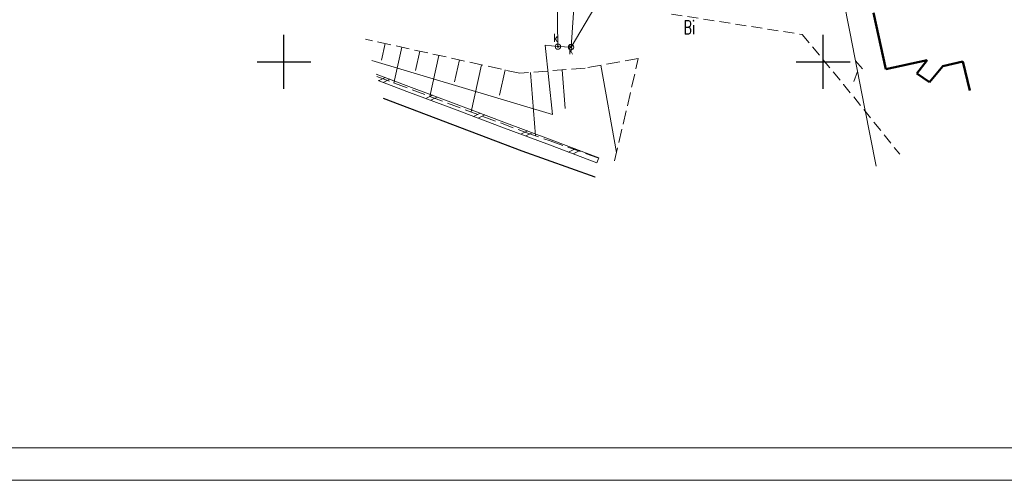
# Model space of a CAD drawing. Header units: feet. Extents: x 7493042 to 7493387, y 5986509 to 5986725.
# Tile 2 of 73: x 7493125 to 7493217, y 5986511 to 5986554. Entities that reach past the tile are written whole.
import ezdxf
from ezdxf.enums import TextEntityAlignment as Align

# ---------------------------------------------------------------- set-up
doc = ezdxf.new("R2010")
doc.units = ezdxf.units.FT
doc.header["$MEASUREMENT"] = 0
for name, pattern in [('1', [0]), ('1_1', [0]), ('1_OTKC', [1.5, 1, -0.5]), ('1_OTKJ', [2, 1.5, -0.5]), ('1_OTKK', [0]), ('1_OTRK', [1.75, 1.25, -0.5]), ('1_OTRKG', [1.75, 1.25, -0.5]), ('2_EGBU_A', [0]), ('3_SUKP', [0]), ('3_SUTP_A', [0])]:
    doc.linetypes.add(name, pattern=pattern)
doc.layers.get('0').update_dxf_attribs({"color": 250, "linetype": 'CONTINUOUS', "lineweight": 100})
for name, color, linetype, lineweight in [('_k_tabela', 7, 'CONTINUOUS', 13), ('EGBB_L_0', 250, '2_EGBU_A', 50), ('EKLTK_T_0', 3, 'CONTINUOUS', 25), ('OTD_L_12', 7, 'CONTINUOUS', 18), ('OTK_L_0', 7, '1_OTKJ', 18), ('OTK_L_1', 7, '1_OTKK', 25), ('OTK_L_2', 7, '1_OTKC', 18), ('OTR_L_1', 7, '1_OTRK', 18), ('SIATKA_L_0', 7, '1', 25)]:
    doc.layers.add(name, color=color, linetype=linetype, lineweight=lineweight)
for name, color, linetype, lineweight, true_color in [('SUK_E_T_4', 7, 'CONTINUOUS', 0, 0x803300), ('SUK_T_3', 7, 'CONTINUOUS', 18, 0x803300), ('SUKP_L_0', 7, '3_SUKP', 18, 0x803300), ('SUKR_T_0', 7, 'CONTINUOUS', 18, 0x803300), ('SUTP_L_0', 7, '3_SUTP_A', 18, 0xff9100)]:
    doc.layers.add(name, color=color, linetype=linetype, lineweight=lineweight, true_color=true_color)
doc.styles.get("Standard").update_dxf_attribs({"font": 'Simplex.SHX', "width": 0.75})

# ---------------------------------------------------------------- blocks, each defined once
blk = doc.blocks.new('4_SUKS')
at = {"linetype": 'Continuous'}
blk.add_circle((0, 0), 0.25, dxfattribs=at)
blk = doc.blocks.new('4_SUPS')
at = {"linetype": 'Continuous'}
blk.add_circle((0, 0), 0.0625, dxfattribs=at)

msp = doc.modelspace()

# ---------------------------------------------------------------- linework, layer by layer
at = {"layer": '_k_tabela'}
for points in [[(7493339.072, 5986721.213), (7493339.072, 5986511.213), (7493042.072, 5986511.213), (7493042.072, 5986721.213)], [(7493336.072, 5986718.213), (7493336.072, 5986514.213), (7493049.072, 5986514.213), (7493049.072, 5986718.213)]]:
    msp.add_lwpolyline(points, close=True, dxfattribs=at)
at = {"layer": 'EGBB_L_0', "linetype": '2_EGBU_A'}
for p, q in [((7493204.68, 5986554.53), (7493205.82, 5986549.31)), ((7493205.82, 5986549.31), (7493209.63, 5986550.14)), ((7493209.63, 5986550.14), (7493208.69, 5986548.91)), ((7493211.1, 5986549.61), (7493212.95, 5986550.04)), ((7493212.95, 5986550.04), (7493213.591, 5986547.33)), ((7493209.86, 5986548.11), (7493211.1, 5986549.61)), ((7493208.69, 5986548.91), (7493209.86, 5986548.11))]:
    msp.add_line(p, q, dxfattribs=at)
at = {"layer": 'OTD_L_12'}
for p, q in [((7493161.578, 5986547.727), (7493158.54, 5986548.867)), ((7493161.402, 5986547.259), (7493158.723, 5986548.265)), ((7493159.375, 5986548.554), (7493158.759, 5986548.251)), ((7493159.816, 5986548.389), (7493159.2, 5986548.086)), ((7493165.807, 5986545.606), (7493161.402, 5986547.259)), ((7493165.983, 5986546.074), (7493161.578, 5986547.727)), ((7493163.78, 5986546.901), (7493163.164, 5986546.598)), ((7493164.221, 5986546.735), (7493163.605, 5986546.433)), ((7493170.212, 5986543.953), (7493165.807, 5986545.606)), ((7493170.388, 5986544.421), (7493165.983, 5986546.074)), ((7493168.185, 5986545.247), (7493167.569, 5986544.945)), ((7493168.626, 5986545.082), (7493168.01, 5986544.779)), ((7493174.617, 5986542.299), (7493170.212, 5986543.953)), ((7493174.793, 5986542.767), (7493170.388, 5986544.421)), ((7493172.59, 5986543.594), (7493171.974, 5986543.291)), ((7493173.031, 5986543.429), (7493172.415, 5986543.126)), ((7493179.198, 5986541.114), (7493174.793, 5986542.767)), ((7493179.022, 5986540.646), (7493174.617, 5986542.299)), ((7493176.995, 5986541.941), (7493176.379, 5986541.638)), ((7493177.436, 5986541.775), (7493176.82, 5986541.473)), ((7493179.022, 5986540.646), (7493179.198, 5986541.114))]:
    msp.add_line(p, q, dxfattribs=at)
at = {"layer": 'OTK_L_0', "linetype": '1_OTKJ'}
for p, q in [((7493172.08, 5986541.72), (7493159.228, 5986546.595)), ((7493178.85, 5986539.32), (7493172.08, 5986541.72))]:
    msp.add_line(p, q, dxfattribs=at)
at = {"layer": 'OTK_L_1', "linetype": '1_OTKK'}
for p, q in [((7493172.08, 5986541.72), (7493159.228, 5986546.595)), ((7493178.85, 5986539.32), (7493172.08, 5986541.72))]:
    msp.add_line(p, q, dxfattribs=at)
at = {"layer": 'OTK_L_2', "linetype": '1_OTKC'}
for p, q in [((7493205.82, 5986549.31), (7493204.68, 5986554.53)), ((7493185.94, 5986554.43), (7493198.05, 5986552.53)), ((7493198.05, 5986552.53), (7493201.89, 5986547.91)), ((7493209.63, 5986550.14), (7493205.82, 5986549.31)), ((7493208.69, 5986548.91), (7493209.63, 5986550.14)), ((7493212.95, 5986550.04), (7493211.1, 5986549.61)), ((7493213.591, 5986547.33), (7493212.95, 5986550.04)), ((7493211.1, 5986549.61), (7493209.86, 5986548.11)), ((7493209.86, 5986548.11), (7493208.69, 5986548.91)), ((7493201.89, 5986547.91), (7493207.1, 5986541.44))]:
    msp.add_line(p, q, dxfattribs=at)
at = {"layer": 'OTR_L_1', "linetype": '1_OTRKG'}
for p, q in [((7493171.87, 5986548.94), (7493157.562, 5986552.098)), ((7493182.86, 5986550.32), (7493177.92, 5986549.42)), ((7493177.92, 5986549.42), (7493171.87, 5986548.94))]:
    msp.add_line(p, q, dxfattribs=at)
at = {"layer": 'OTR_L_1', "linetype": '1_1'}
for p, q in [((7493159.387, 5986551.696), (7493159.045, 5986550.147)), ((7493160.936, 5986551.354), (7493160.203, 5986548.036)), ((7493162.595, 5986550.988), (7493162.202, 5986549.21)), ((7493164.372, 5986550.595), (7493163.531, 5986546.788)), ((7493166.275, 5986550.175), (7493165.825, 5986548.136)), ((7493168.315, 5986549.725), (7493167.35, 5986545.355)), ((7493170.5, 5986549.243), (7493169.983, 5986546.902)), ((7493175.801, 5986549.252), (7493176.085, 5986545.663)), ((7493179.37, 5986549.684), (7493180.842, 5986541.606)), ((7493172.86, 5986549.019), (7493173.327, 5986543.138))]:
    msp.add_line(p, q, dxfattribs=at)
at = {"layer": 'OTR_L_1', "linetype": '1_OTRK'}
for p, q in [((7493180.66, 5986540.82), (7493182.86, 5986550.32)), ((7493158.611, 5986548.633), (7493172.43, 5986543.45)), ((7493172.43, 5986543.45), (7493174.67, 5986542.67)), ((7493174.67, 5986542.67), (7493179.12, 5986541.11))]:
    msp.add_line(p, q, dxfattribs=at)
at = {"layer": 'SIATKA_L_0', "linetype": '1'}
for p, q in [((7493150, 5986547.5), (7493150, 5986552.5)), ((7493200, 5986547.5), (7493200, 5986552.5)), ((7493147.5, 5986550), (7493152.5, 5986550)), ((7493197.5, 5986550), (7493202.5, 5986550))]:
    msp.add_line(p, q, dxfattribs=at)
at = {"layer": 'SUKP_L_0', "linetype": '3_SUKP'}
for p, q in [((7493176.62, 5986551.36), (7493177.63, 5986565.67)), ((7493174.9, 5986545.13), (7493174.21, 5986551.53)), ((7493174.21, 5986551.53), (7493175.4, 5986551.41)), ((7493175.4, 5986551.41), (7493176.62, 5986551.36)), ((7493158.156, 5986550.138), (7493174.9, 5986545.13))]:
    msp.add_line(p, q, dxfattribs=at)
at = {"layer": 'SUKR_T_0', "linetype": 'Continuous', "lineweight": 0}
for p, q in [((7493175.4, 5986551.41), (7493175.27, 5986560.29)), ((7493176.62, 5986551.36), (7493178.84, 5986555.06))]:
    msp.add_line(p, q, dxfattribs=at)
at = {"layer": 'SUTP_L_0', "linetype": '3_SUTP_A'}
for p, q in [((7493199.568, 5986567.494), (7493202.462, 5986552.776)), ((7493202.462, 5986552.776), (7493203.832, 5986545.809)), ((7493202.993, 5986550.078), (7493203.648, 5986549.34)), ((7493203.186, 5986549.096), (7493202.859, 5986548.166)), ((7493203.832, 5986545.809), (7493204.91, 5986540.33))]:
    msp.add_line(p, q, dxfattribs=at)

# ---------------------------------------------------------------- block references
at = {"layer": 'SUK_T_3'}
for p in [(7493175.4, 5986551.41), (7493176.62, 5986551.36)]:
    msp.add_blockref('4_SUKS', p, dxfattribs=at)
at = {"layer": 'SUKR_T_0'}
for p in [(7493175.4, 5986551.41), (7493176.62, 5986551.36)]:
    msp.add_blockref('4_SUPS', p, dxfattribs=at)

# ---------------------------------------------------------------- texts
at = {"layer": 'EKLTK_T_0', "width": 0.7}
msp.add_text('Bi', height=1.25, dxfattribs=at).set_placement((7493187.038, 5986553.815), align=Align.TOP_LEFT)
at = {"layer": 'SUK_E_T_4', "lineweight": 9, "width": 0.7}
for p in [(7493175.01, 5986551.856), (7493176.414, 5986550.723)]:
    msp.add_text('k', height=0.75, dxfattribs=at).set_placement(p)

doc.saveas('drawing.dxf')
